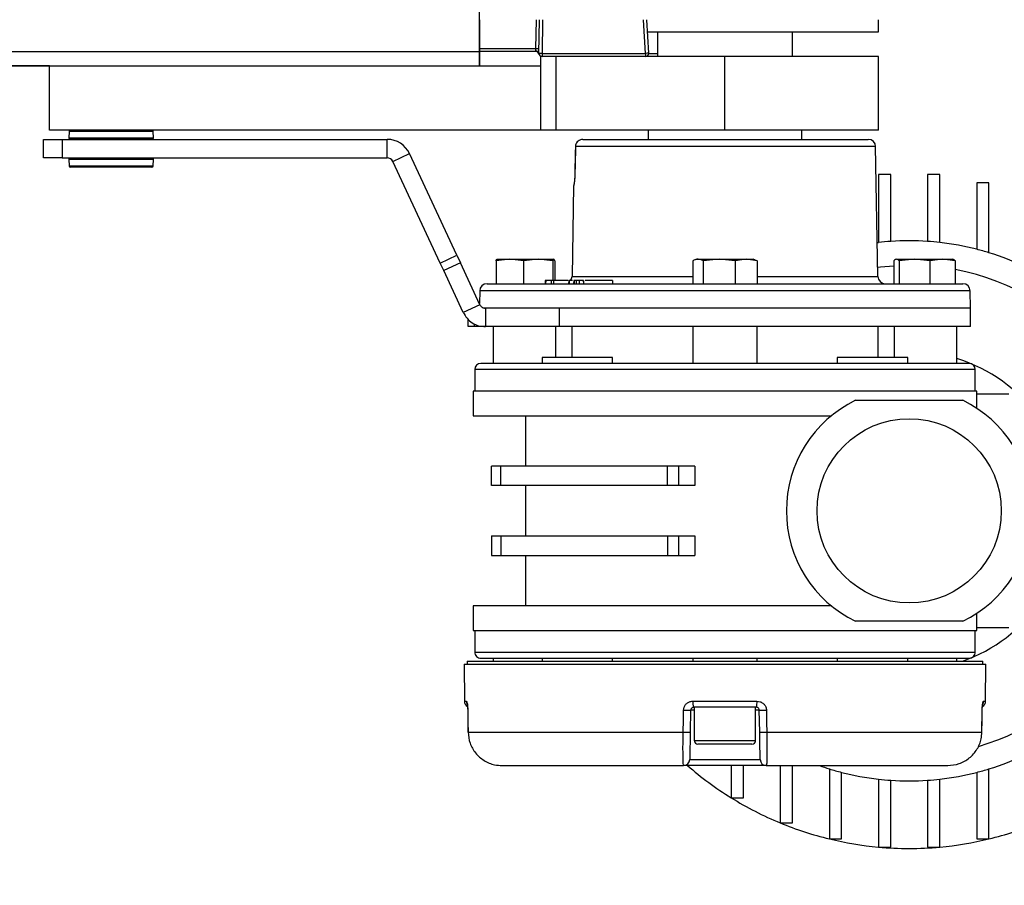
# Model space of a CAD drawing. Header units: millimetres. Extents: x 0 to 420, y 0 to 297.
# Tile 2 of 9: x 180 to 215, y 40 to 71. Entities that reach past the tile are written whole.
import ezdxf
from ezdxf.enums import TextEntityAlignment as Align

# ---------------------------------------------------------------- set-up
doc = ezdxf.new("R2010")
doc.units = ezdxf.units.MM
doc.layers.add('CARTIGLIO', color=140, linetype='Continuous')
doc.styles.add('SLDTEXTSTYLE0', font='TXT', dxfattribs={"width": 0.6382978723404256})

# ---------------------------------------------------------------- blocks, each defined once
blk = doc.blocks.new('SW_NOTE_0_17')
at = {"layer": 'CARTIGLIO', "color": 0, "insert": (28.04255319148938, 2.062508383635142), "char_height": 1.6, "attachment_point": 2, "style": 'SLDTEXTSTYLE0'}
blk.add_mtext('DISEGNO ESEGUITO CON CAD NON SONO AMMESSE VARIAZIONI', dxfattribs=at)
blk = doc.blocks.new('SW_NOTE_0_18')
at = {"layer": 'CARTIGLIO', "color": 0, "insert": (27.3404255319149, 2.062508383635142), "char_height": 1.6, "attachment_point": 2, "style": 'SLDTEXTSTYLE0'}
blk.add_mtext('VIETATO RIPRODURRE O COMUNICARNE A TERZI IL CONTENUTO.', dxfattribs=at)
blk = doc.blocks.new('Cartiglio ALUSIC')
at = {"layer": 'CARTIGLIO', "color": 140}
for name, p in [('SW_NOTE_0_18', (116.3533271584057, 126.6141659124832)), ('SW_NOTE_0_17', (115.6355512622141, 124.4682551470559))]:
    blk.add_blockref(name, p, dxfattribs=at)
at = {"layer": 'CARTIGLIO', "color": 140, "style": 'SLDTEXTSTYLE0', "width": 0.6382978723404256}
for tag, height, p in [('AUTOATTR1', 3.5, (223.449403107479, 133.7003798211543)), ('AUTOATTR2', 3.5, (221.7698851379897, 127.4217635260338)), ('AUTOATTR11', 3.5, (222.8622803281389, 121.4105734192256)), ('AUTOATTR8', 4, (219.2444208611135, 110.0025032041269)), ('AUTOATTR9', 4, (218.1221976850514, 100.4234402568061)), ('AUTOATTR0', 4, (249.0325362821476, 100.3118048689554))]:
    blk.add_attdef(tag, text='', height=height, dxfattribs=at).set_placement(p, align=Align.TOP_CENTER)
at = {"layer": 'CARTIGLIO', "color": 140}
for tag in ['AUTOATTR13', 'AUTOATTR12', 'AUTOATTR10', 'AUTOATTR7', 'AUTOATTR6', 'AUTOATTR5', 'AUTOATTR4', 'AUTOATTR3']:
    blk.add_attdef(tag, (0, 0), '', height=4, dxfattribs=at)

msp = doc.modelspace()

# ---------------------------------------------------------------- linework, layer by layer
at = {"color": 7, "linetype": 'Continuous'}
for p, q in [((196.2742700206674, 69.42217570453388), (196.2742700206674, 160.6481462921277)), ((70.9759489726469, 69.42217570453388), (196.2742700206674, 69.42217570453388))]:
    msp.add_line(p, q, dxfattribs=at)
at = {"color": 7, "linetype": 'Continuous', "lineweight": 25}
for p, q in [((196.2742700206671, 71.07083782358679), (196.2742700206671, 69.91677434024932)), ((198.3004661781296, 70.04055335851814), (198.3184498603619, 71.07083782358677)), ((198.4072571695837, 69.86373714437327), (198.4283271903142, 71.07083782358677)), ((198.5382212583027, 71.07083782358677), (198.5171512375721, 69.86373714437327)), ((202.2272264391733, 69.86373714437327), (202.1503185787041, 71.07083782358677)), ((202.34121486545, 69.8692275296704), (202.2645330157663, 71.07083782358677)), ((210.5626750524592, 70.6311945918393), (210.5626750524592, 71.07083782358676)), ((202.2746968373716, 70.63119459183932), (210.5626750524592, 70.6311945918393)), ((202.6490968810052, 70.63119459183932), (202.6490968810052, 69.75190812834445)), ((207.4851724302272, 69.75190812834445), (207.4851724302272, 70.63119459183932)), ((196.2742700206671, 69.91677434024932), (70.97594897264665, 69.91677434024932)), ((196.2742700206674, 70.04055335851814), (198.3004661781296, 70.04055335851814)), ((198.3017709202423, 69.92776542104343), (196.2742700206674, 69.92776542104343)), ((196.2742700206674, 69.91677434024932), (196.2742700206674, 69.42217570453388)), ((198.2973631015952, 69.95166579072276), (198.3004661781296, 70.04055335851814)), ((198.4085664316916, 69.84495780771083), (198.4094610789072, 69.83983677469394)), ((198.5171512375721, 69.86373714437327), (202.2272264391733, 69.86373714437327)), ((198.5171512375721, 69.86373714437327), (198.5171512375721, 69.75190812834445)), ((202.2272264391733, 69.86373714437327), (202.2272264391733, 69.75190812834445)), ((202.3289178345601, 69.86373714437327), (202.6490968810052, 69.86373714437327)), ((198.4724861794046, 69.42217570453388), (198.4724861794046, 69.75190812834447)), ((199.0220402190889, 69.75190812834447), (198.4724861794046, 69.75190812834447)), ((199.0220402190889, 67.1140487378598), (199.0220402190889, 69.75190812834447)), ((205.0671346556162, 69.75190812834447), (199.0220402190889, 69.75190812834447)), ((205.0671346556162, 67.1140487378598), (205.0671346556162, 69.75190812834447)), ((210.5626750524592, 69.75190812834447), (205.0671346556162, 69.75190812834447)), ((210.5626750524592, 67.1140487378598), (210.5626750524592, 69.75190812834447)), ((180.886756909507, 69.42217570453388), (86.36346208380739, 69.42217570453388)), ((180.886756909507, 69.42217570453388), (198.4724861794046, 69.42217570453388)), ((180.886756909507, 67.1140487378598), (180.886756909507, 69.42217570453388)), ((198.4724861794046, 67.1140487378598), (198.4724861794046, 69.42217570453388)), ((198.4724861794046, 67.1140487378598), (180.886756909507, 67.1140487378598)), ((181.590900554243, 67.07238532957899), (181.5788041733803, 66.84157263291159)), ((181.6152592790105, 67.07238532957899), (181.590900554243, 67.07238532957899)), ((184.5953967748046, 67.07238532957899), (181.6152592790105, 67.07238532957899)), ((184.6074931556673, 66.84157263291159), (184.5953967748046, 67.07238532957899)), ((189.4907631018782, 67.11404873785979), (189.4907631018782, 67.10855319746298)), ((191.2470111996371, 67.10855319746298), (191.2470111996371, 67.11404873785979)), ((199.0220402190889, 67.1140487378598), (198.4724861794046, 67.1140487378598)), ((205.0671346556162, 67.1140487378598), (199.0220402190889, 67.1140487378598)), ((202.3193644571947, 67.1140487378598), (202.3193644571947, 66.78324282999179)), ((210.5626750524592, 67.1140487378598), (205.0671346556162, 67.1140487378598)), ((207.8149048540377, 66.78324282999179), (207.8149048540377, 67.1140487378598)), ((180.6751108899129, 66.12485146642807), (180.6751108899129, 66.78431631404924)), ((180.6751108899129, 66.78431631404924), (181.334575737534, 66.78431631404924)), ((181.334575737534, 66.78431631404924), (181.334575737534, 66.12485146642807)), ((181.334575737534, 66.78431631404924), (192.9745081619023, 66.78431631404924)), ((181.5788041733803, 66.84157263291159), (184.6074931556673, 66.84157263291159)), ((181.6465512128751, 66.79530739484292), (181.6227082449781, 66.79530739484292)), ((184.5635890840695, 66.79530739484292), (181.6465512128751, 66.79530739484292)), ((181.7522368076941, 66.79530739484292), (181.7522368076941, 66.78431631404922)), ((184.4340605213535, 66.78431631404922), (184.4340605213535, 66.79530739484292)), ((192.9745081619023, 66.12485146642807), (192.9745081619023, 66.78431631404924)), ((199.978644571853, 66.78324282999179), (210.1979358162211, 66.78324282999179)), ((193.1737342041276, 65.99793047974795), (193.7714123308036, 66.2766323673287)), ((195.4690312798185, 62.63607678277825), (193.7714123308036, 66.2766323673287)), ((199.7141741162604, 66.52406059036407), (199.7133316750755, 66.5243141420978)), ((210.4616815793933, 66.52406059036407), (199.7141741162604, 66.52406059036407)), ((210.5428030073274, 61.87661709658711), (210.4616815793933, 66.52406059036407)), ((181.334575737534, 66.12485146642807), (180.6751108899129, 66.12485146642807)), ((181.334575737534, 66.12485146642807), (192.9745081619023, 66.12485146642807)), ((181.5788041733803, 66.06759514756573), (181.590900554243, 65.83678245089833)), ((184.6074931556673, 66.06759514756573), (181.5788041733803, 66.06759514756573)), ((181.6227082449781, 66.11386038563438), (184.5635890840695, 66.11386038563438)), ((181.7522368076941, 66.12485146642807), (181.7522368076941, 66.11386038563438)), ((184.4340605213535, 66.11386038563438), (184.4340605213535, 66.12485146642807)), ((184.5953967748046, 65.83678245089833), (184.6074931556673, 66.06759514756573)), ((194.8713531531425, 62.3573748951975), (193.1737342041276, 65.99793047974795)), ((181.590900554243, 65.83678245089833), (184.5953967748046, 65.83678245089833)), ((181.6584514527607, 65.7951190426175), (181.6348046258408, 65.7951190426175)), ((184.5514927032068, 65.7951190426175), (181.6584514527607, 65.7951190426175)), ((199.6952675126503, 65.56846931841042), (199.6944727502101, 65.5687150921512)), ((211.0023182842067, 65.5241608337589), (210.5626750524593, 65.5241608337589)), ((210.5626750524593, 65.5241608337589), (210.5626750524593, 63.09353392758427)), ((211.0023182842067, 63.13367822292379), (211.0023182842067, 65.5241608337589)), ((212.321247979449, 65.5241608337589), (212.321247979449, 63.13367822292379)), ((212.7608912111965, 65.5241608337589), (212.321247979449, 65.5241608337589)), ((212.7608912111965, 63.09353392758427), (212.7608912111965, 65.5241608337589)), ((214.5194641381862, 65.23164445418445), (214.0798209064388, 65.23164445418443)), ((214.0798209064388, 65.23164445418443), (214.0798209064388, 62.84905510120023)), ((214.5194641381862, 62.72439037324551), (214.5194641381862, 65.23164445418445)), ((199.648367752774, 65.13649891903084), (199.591466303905, 61.87661709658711)), ((199.652163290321, 65.13649891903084), (199.648367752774, 65.13649891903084)), ((210.5216451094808, 63.08875225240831), (210.5626750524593, 63.09353392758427)), ((194.8713531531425, 62.3573748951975), (195.4690312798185, 62.63607678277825)), ((195.4690312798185, 62.63607678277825), (195.5945567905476, 62.36688645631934)), ((197.3636785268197, 62.49672132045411), (196.874948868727, 62.43959503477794)), ((196.874948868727, 62.43959503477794), (196.874948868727, 61.61743485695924)), ((196.9102108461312, 62.49672132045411), (197.3636785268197, 62.49672132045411)), ((197.8524081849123, 62.43959503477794), (197.3636785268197, 62.49672132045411)), ((197.3636785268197, 62.49672132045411), (198.3763998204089, 62.49672132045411)), ((198.3763998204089, 62.49672132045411), (197.8524081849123, 62.43959503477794)), ((197.8524081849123, 62.43959503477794), (197.8524081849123, 61.61743485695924)), ((198.9003914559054, 62.43959503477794), (198.3763998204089, 62.49672132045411)), ((198.3763998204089, 62.49672132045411), (198.9356534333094, 62.49672132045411)), ((198.9003914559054, 62.43959503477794), (198.9003914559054, 61.72734566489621)), ((198.9393367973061, 62.49605039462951), (198.9374934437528, 62.49672132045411)), ((198.9709154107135, 62.43959503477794), (198.9709154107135, 61.7273456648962)), ((203.9198137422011, 62.43959503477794), (203.9198137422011, 61.61743485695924)), ((204.0525733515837, 62.49672132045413), (203.9983095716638, 62.47697091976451)), ((204.0525733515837, 62.49672132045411), (204.104082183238, 62.49672132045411)), ((204.104082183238, 62.49672132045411), (204.8620110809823, 62.49672132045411)), ((204.8620110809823, 62.49672132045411), (204.2883506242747, 62.43959503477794)), ((204.2883506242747, 62.43959503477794), (204.2883506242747, 61.61743485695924)), ((205.4356715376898, 62.43959503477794), (204.8620110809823, 62.49672132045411)), ((204.8620110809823, 62.49672132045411), (205.8250635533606, 62.49672132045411)), ((205.8250635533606, 62.49672132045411), (205.4356715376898, 62.43959503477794)), ((205.4356715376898, 62.43959503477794), (205.4356715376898, 61.61743485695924)), ((206.2144555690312, 62.43959503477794), (205.8250635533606, 62.49672132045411)), ((205.8250635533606, 62.49672132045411), (206.0816959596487, 62.49672132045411)), ((206.1359597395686, 62.47697091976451), (206.0816959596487, 62.49672132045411)), ((206.2144555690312, 62.43959503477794), (206.2144555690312, 61.61743485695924)), ((211.1160835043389, 62.43959503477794), (211.1160835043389, 61.61743485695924)), ((211.2098627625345, 62.49672132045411), (211.8512688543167, 62.49672132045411)), ((211.8512688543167, 62.49672132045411), (211.30364202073, 62.43959503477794)), ((211.30364202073, 62.43959503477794), (211.30364202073, 61.61743485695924)), ((212.3988956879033, 62.43959503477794), (211.8512688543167, 62.49672132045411)), ((211.8512688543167, 62.49672132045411), (212.8527432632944, 62.49672132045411)), ((212.8527432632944, 62.49672132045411), (212.3988956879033, 62.43959503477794)), ((212.3988956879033, 62.43959503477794), (212.3988956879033, 61.61743485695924)), ((213.3065908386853, 62.43959503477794), (212.8527432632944, 62.49672132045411)), ((212.8527432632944, 62.49672132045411), (213.2254452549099, 62.49672132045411)), ((213.2391563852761, 62.49189583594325), (213.2258984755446, 62.49672132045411)), ((213.3065908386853, 62.43959503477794), (213.3065908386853, 61.61743485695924)), ((194.9968786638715, 62.08818456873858), (194.8713531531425, 62.3573748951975)), ((195.5945567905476, 62.36688645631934), (194.9968786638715, 62.08818456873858)), ((195.6971874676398, 60.58636749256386), (194.9968786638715, 62.08818456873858)), ((196.2948655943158, 60.86506938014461), (195.5945567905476, 62.36688645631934)), ((198.6289046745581, 61.72734566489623), (198.6269861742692, 61.61743485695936)), ((198.6486238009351, 61.72734566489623), (198.6289046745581, 61.72734566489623)), ((198.6486238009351, 61.72734566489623), (198.6472672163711, 61.61743485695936)), ((198.8504133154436, 61.72734566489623), (198.6486238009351, 61.72734566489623)), ((198.8504133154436, 61.72734566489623), (198.8490567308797, 61.61743485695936)), ((198.9240990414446, 61.72734566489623), (198.8504133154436, 61.72734566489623)), ((198.9240990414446, 61.72734566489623), (198.9248422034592, 61.61743485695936)), ((199.451463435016, 61.72734566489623), (198.9240990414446, 61.72734566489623)), ((199.472899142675, 61.72734566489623), (199.4709806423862, 61.61743485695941)), ((199.48993441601, 61.72734566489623), (199.4885013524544, 61.61743485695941)), ((199.591466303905, 61.87661709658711), (203.9198137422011, 61.87661709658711)), ((199.6517224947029, 61.72734566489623), (199.6498039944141, 61.61743485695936)), ((199.6714416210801, 61.72734566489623), (199.6517224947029, 61.72734566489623)), ((199.6714416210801, 61.72734566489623), (199.6700850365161, 61.61743485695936)), ((199.7399541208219, 61.72734566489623), (199.6714416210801, 61.72734566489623)), ((199.7399541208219, 61.72734566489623), (199.738597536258, 61.61743485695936)), ((199.8496292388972, 61.72734566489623), (199.7399541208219, 61.72734566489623)), ((199.8496292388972, 61.72734566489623), (199.8513979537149, 61.61743485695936)), ((200.0026230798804, 61.72734566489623), (199.8496292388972, 61.72734566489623)), ((200.0026230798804, 61.72734566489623), (200.0043917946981, 61.61743485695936)), ((200.007879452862, 61.72734566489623), (200.0026230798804, 61.72734566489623)), ((200.0097979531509, 61.61743485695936), (200.007879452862, 61.72734566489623)), ((201.0488201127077, 61.61743485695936), (201.0469014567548, 61.72734566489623)), ((206.2144555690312, 61.87661709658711), (210.5428030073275, 61.87661709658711)), ((196.2850939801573, 61.35825261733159), (196.2771486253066, 60.90306354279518)), ((213.8491753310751, 61.35825261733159), (196.2850939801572, 61.35825261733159)), ((196.5488397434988, 61.61743485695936), (213.5854295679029, 61.61743485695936)), ((213.859999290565, 60.73814839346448), (213.8491753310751, 61.35825261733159)), ((196.2948655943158, 60.86506938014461), (195.6971874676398, 60.58636749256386)), ((196.4940916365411, 60.73814839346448), (196.4615706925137, 60.73814839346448)), ((196.4940916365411, 60.73814839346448), (196.4940916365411, 60.07868354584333)), ((199.1267614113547, 60.73814839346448), (196.4940916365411, 60.73814839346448)), ((213.859999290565, 60.73814839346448), (199.121655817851, 60.73814839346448)), ((199.1267614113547, 60.73814839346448), (199.1267614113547, 60.07868354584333)), ((213.859999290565, 60.73814839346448), (199.1267614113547, 60.73814839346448)), ((213.859999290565, 60.07868354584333), (213.859999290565, 60.73814839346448)), ((195.8706423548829, 60.07868354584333), (195.8706423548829, 60.34593203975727)), ((196.0904639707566, 60.07868354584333), (195.8706423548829, 60.07868354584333)), ((196.0904639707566, 60.18520874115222), (196.0904639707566, 60.07868354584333)), ((196.4940916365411, 60.07868354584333), (196.0904639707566, 60.07868354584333)), ((199.1267614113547, 60.07868354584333), (196.4940916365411, 60.07868354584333)), ((196.7688686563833, 60.07868354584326), (196.7688686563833, 58.75975385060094)), ((199.0109936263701, 58.97957546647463), (199.0109936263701, 60.07868354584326)), ((213.859999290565, 60.07868354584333), (199.1267614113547, 60.07868354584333)), ((199.5850748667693, 60.07868354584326), (199.5850748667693, 58.97957546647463)), ((203.9130711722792, 60.07868354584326), (203.9130711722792, 58.75975385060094)), ((206.2211981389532, 58.75975385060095), (206.2211981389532, 60.07868354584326)), ((210.5491944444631, 58.97957546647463), (210.5491944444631, 60.07868354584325)), ((211.1232756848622, 60.07868354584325), (211.1232756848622, 58.97957546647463)), ((213.3654006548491, 58.75975385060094), (213.3654006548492, 60.07868354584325)), ((198.5182902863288, 58.97957546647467), (198.5182902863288, 58.75975385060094)), ((201.0462388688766, 58.97957546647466), (198.5182902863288, 58.97957546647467)), ((201.0462388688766, 58.75975385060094), (201.0462388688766, 58.97957546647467)), ((209.0880304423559, 58.97957546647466), (209.0880304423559, 58.75975385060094)), ((211.6159790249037, 58.97957546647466), (209.0880304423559, 58.97957546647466)), ((211.6159790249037, 58.75975385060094), (211.6159790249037, 58.97957546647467)), ((196.1094038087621, 58.53993223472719), (196.1094038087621, 57.77055657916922)), ((214.0248655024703, 58.53993223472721), (196.1094038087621, 58.53993223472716)), ((214.0248655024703, 57.77055657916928), (214.0248655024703, 58.53993223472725)), ((196.0544484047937, 57.77055657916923), (196.0544484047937, 56.89127011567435)), ((214.0798209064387, 57.77055657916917), (196.0544484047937, 57.77055657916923)), ((214.0798209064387, 57.1557799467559), (214.0798209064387, 57.77055657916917)), ((209.7454227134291, 57.44082415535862), (213.5781435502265, 57.44082415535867)), ((196.0544484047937, 56.89127011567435), (208.8834083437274, 56.89127011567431)), ((197.9229321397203, 56.89127011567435), (197.9229321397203, 55.08873286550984)), ((196.7139132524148, 54.38530369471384), (196.7139132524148, 55.08873286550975)), ((197.0397684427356, 55.08873286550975), (196.7139132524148, 55.08873286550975)), ((197.0397684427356, 54.38530369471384), (197.0397684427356, 55.08873286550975)), ((203.0053791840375, 55.08873286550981), (197.0397684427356, 55.08873286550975)), ((203.0053791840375, 54.3853036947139), (203.0053791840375, 55.08873286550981)), ((203.4017644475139, 55.08873286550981), (203.0053791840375, 55.08873286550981)), ((203.4017644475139, 55.08873286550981), (203.4017644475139, 54.3853036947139)), ((203.9862625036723, 55.08873286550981), (203.4017644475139, 55.08873286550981)), ((203.9862625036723, 55.08873286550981), (203.9862625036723, 54.3853036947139)), ((197.0397684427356, 54.38530369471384), (196.7139132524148, 54.38530369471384)), ((203.0053791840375, 54.3853036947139), (197.0397684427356, 54.38530369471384)), ((197.9229321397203, 54.38530369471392), (197.9229321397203, 52.58276644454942)), ((203.4017644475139, 54.3853036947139), (203.0053791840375, 54.3853036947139)), ((203.9862625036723, 54.3853036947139), (203.4017644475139, 54.3853036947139)), ((196.7139132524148, 52.58276644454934), (196.7139132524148, 51.87933727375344)), ((196.7139132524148, 52.58276644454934), (197.0397684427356, 52.58276644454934)), ((197.0397684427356, 52.58276644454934), (197.0397684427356, 51.87933727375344)), ((197.0397684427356, 52.58276644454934), (203.0053791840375, 52.5827664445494)), ((203.0053791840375, 52.5827664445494), (203.0053791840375, 51.87933727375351)), ((203.0053791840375, 52.5827664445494), (203.4017644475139, 52.5827664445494)), ((203.4017644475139, 52.5827664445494), (203.4017644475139, 51.87933727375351)), ((203.4017644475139, 52.5827664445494), (203.9862625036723, 52.5827664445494)), ((203.9862625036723, 52.5827664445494), (203.9862625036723, 51.87933727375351)), ((196.7139132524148, 51.87933727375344), (197.0397684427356, 51.87933727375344)), ((197.0397684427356, 51.87933727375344), (203.0053791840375, 51.87933727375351)), ((197.9229321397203, 51.87933727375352), (197.9229321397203, 50.07680002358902)), ((203.0053791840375, 51.87933727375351), (203.4017644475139, 51.87933727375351)), ((203.4017644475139, 51.87933727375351), (203.9862625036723, 51.87933727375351)), ((196.0544484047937, 50.07680002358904), (196.0544484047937, 49.19751356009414)), ((208.8834083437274, 50.07680002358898), (196.0544484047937, 50.07680002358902)), ((214.0798209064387, 49.19751356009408), (214.0798209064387, 49.81229019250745)), ((213.5781435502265, 49.52724598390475), (209.7454227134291, 49.52724598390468)), ((196.0544484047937, 49.19751356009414), (205.0671346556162, 49.19751356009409)), ((196.1094038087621, 49.19751356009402), (196.1094038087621, 48.42813790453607)), ((205.0671346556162, 49.19751356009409), (214.0798209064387, 49.19751356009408)), ((214.0248655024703, 48.42813790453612), (214.0248655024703, 49.19751356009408)), ((196.1094038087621, 48.42813790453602), (214.0248655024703, 48.42813790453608)), ((195.7256751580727, 47.9884946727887), (195.7372020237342, 46.66764669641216)), ((195.7256751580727, 47.9884946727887), (214.4085941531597, 47.9884946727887)), ((195.8346267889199, 48.09840548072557), (195.8346267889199, 47.9884946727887)), ((195.8346267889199, 48.09840548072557), (214.2996425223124, 48.09840548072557)), ((196.7688686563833, 48.20831628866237), (196.7688686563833, 48.09840548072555)), ((198.5182902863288, 48.20831628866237), (198.5182902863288, 48.09840548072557)), ((201.0462388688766, 48.09840548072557), (201.0462388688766, 48.20831628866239)), ((203.9130711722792, 48.20831628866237), (203.9130711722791, 48.09840548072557)), ((206.2211981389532, 48.09840548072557), (206.2211981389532, 48.20831628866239)), ((209.0880304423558, 48.20831628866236), (209.0880304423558, 48.09840548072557)), ((211.6159790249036, 48.09840548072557), (211.6159790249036, 48.20831628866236)), ((213.3654006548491, 48.09840548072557), (213.3654006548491, 48.20831628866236)), ((214.2996425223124, 47.9884946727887), (214.2996425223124, 48.09840548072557)), ((214.3970672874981, 46.66764669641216), (214.4085941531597, 47.9884946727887)), ((195.7372020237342, 46.66764669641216), (195.8079164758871, 46.66764669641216)), ((203.9206087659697, 46.66764669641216), (206.2136605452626, 46.66764669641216)), ((214.3263528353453, 46.66764669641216), (214.3970672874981, 46.66764669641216)), ((195.8561058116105, 46.34296442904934), (195.8588708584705, 46.34366889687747)), ((195.8577808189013, 46.34256963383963), (195.8668972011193, 45.55968054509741)), ((203.8377268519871, 46.34175076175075), (203.8240462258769, 45.55798821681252)), ((203.968004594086, 46.34175076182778), (203.8377268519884, 46.34175076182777)), ((206.1866483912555, 46.44974336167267), (203.9476209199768, 46.44974336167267)), ((203.968004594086, 46.44974336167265), (203.968004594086, 45.26270663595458)), ((206.1662647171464, 45.26270663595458), (206.1662647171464, 46.44974336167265)), ((206.296542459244, 46.34175076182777), (206.1662647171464, 46.34175076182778)), ((206.3102230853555, 45.55798821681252), (206.2965424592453, 46.34175076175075)), ((214.2673618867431, 45.55880259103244), (214.2764884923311, 46.34256963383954)), ((214.2753984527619, 46.34366889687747), (214.2781884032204, 46.3430027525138)), ((195.8669023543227, 45.55923800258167), (195.8669074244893, 45.55880259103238)), ((195.868074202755, 45.55990635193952), (203.5689236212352, 45.55990635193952)), ((206.5653456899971, 45.55990635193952), (214.2661951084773, 45.55990635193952)), ((203.968004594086, 45.26270663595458), (206.1443685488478, 45.26270663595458)), ((206.0343717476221, 45.13081366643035), (204.0998975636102, 45.13081366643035)), ((206.1443685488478, 45.26270663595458), (206.1662647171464, 45.26270663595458)), ((203.8069304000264, 44.57742321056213), (206.327338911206, 44.57742321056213)), ((197.0920051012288, 44.36143801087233), (203.5871422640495, 44.36143801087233)), ((206.5471270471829, 44.36143801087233), (203.5871422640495, 44.36143801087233)), ((205.2869562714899, 44.36143801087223), (205.2869562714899, 43.21104867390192)), ((205.7265995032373, 43.21104867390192), (205.7265995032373, 44.36143801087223)), ((206.5471270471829, 44.36143801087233), (213.0422642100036, 44.36143801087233)), ((207.0455291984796, 44.36143801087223), (207.0455291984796, 42.30982965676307)), ((207.4851724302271, 42.30982965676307), (207.4851724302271, 44.36143801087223)), ((208.8041021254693, 44.24367976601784), (208.8041021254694, 41.73642568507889)), ((209.2437453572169, 41.73642568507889), (209.2437453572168, 44.11901503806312)), ((214.0798209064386, 44.11901503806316), (214.0798209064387, 41.73642568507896)), ((214.5194641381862, 41.73642568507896), (214.5194641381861, 44.2436797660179)), ((210.5626750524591, 43.87453621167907), (210.5626750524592, 41.44390930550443)), ((211.0023182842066, 41.44390930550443), (211.0023182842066, 43.83439191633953)), ((212.3212479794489, 43.83439191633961), (212.321247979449, 41.4439093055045)), ((212.7608912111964, 41.4439093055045), (212.7608912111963, 43.87453621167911)), ((205.2869562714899, 43.21104867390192), (205.7265995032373, 43.21104867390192)), ((207.0455291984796, 42.30982965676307), (207.4851724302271, 42.30982965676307)), ((208.8041021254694, 41.73642568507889), (209.2437453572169, 41.73642568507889)), ((214.0798209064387, 41.73642568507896), (214.5194641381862, 41.73642568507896)), ((210.5626750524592, 41.44390930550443), (211.0023182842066, 41.44390930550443)), ((212.321247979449, 41.4439093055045), (212.7608912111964, 41.4439093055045))]:
    msp.add_line(p, q, dxfattribs=at)
at = {"color": 7, "linetype": 'Continuous', "lineweight": 25, "flags": 128}
for points in [[(199.7133411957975, 66.5243147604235), (199.700123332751, 65.85539575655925), (199.6945027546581, 65.5687151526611)], [(199.7141741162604, 66.52406059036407), (199.7098202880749, 66.30431714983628), (199.6952675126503, 65.56846931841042)], [(210.5370767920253, 62.20467175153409), (210.6334108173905, 62.21655583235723), (211.1160835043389, 62.25994985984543)], [(195.8577731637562, 46.34257061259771), (195.8564296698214, 46.34281334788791), (195.8561058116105, 46.34296442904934)], [(195.8588708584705, 46.34366889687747), (195.8640290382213, 45.90412641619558), (195.868074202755, 45.55990635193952)], [(203.5689236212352, 45.55990635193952), (203.5767959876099, 45.99944875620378), (203.5829609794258, 46.34366889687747)], [(206.5513083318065, 46.34366889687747), (206.5591805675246, 45.90412641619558), (206.5653456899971, 45.55990635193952)], [(214.2661951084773, 45.55990635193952), (214.2713595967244, 45.99944875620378), (214.2753984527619, 46.34366889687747)], [(214.2781884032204, 46.3430027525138), (214.277839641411, 46.34281334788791), (214.2764757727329, 46.34256801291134)], [(195.8668997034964, 45.55880358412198), (195.865557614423, 45.55904912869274), (195.868074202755, 45.55990635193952)], [(214.2661951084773, 45.55990635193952), (214.2687116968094, 45.55904912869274), (214.2673491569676, 45.55880095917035)]]:
    msp.add_lwpolyline(points, dxfattribs=at)
at = {"color": 7, "linetype": 'Continuous', "lineweight": 25}
msp.add_circle((211.6617831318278, 53.48403506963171), 3.29732423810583, dxfattribs=at)
for centre, radius, start, end in [((198.3074331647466, 69.85161379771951), 0.1005574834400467, 6.924501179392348, 95.74736793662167), ((198.3462488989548, 71.09127907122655), 1.051722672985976, 267.5050591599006, 273.4948266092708), ((198.3017709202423, 69.81785461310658), 0.1099108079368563, 11.53695903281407, 90), ((198.5171512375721, 69.86181893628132), 0.1099108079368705, 179.0000000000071, 270.0000000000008), ((198.4622042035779, 68.28898544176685), 1.575710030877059, 88.00161738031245, 91.99838261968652), ((202.2272264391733, 69.86181893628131), 0.1099108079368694, 270.0000000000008, 3.721687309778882), ((202.3480205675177, 68.47951787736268), 1.389479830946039, 90.45834104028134, 94.98729173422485), ((181.6348046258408, 67.07008441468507), 0.04396432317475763, 90, 177.0000000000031), ((184.5514927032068, 67.07008441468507), 0.04396432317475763, 2.999999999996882, 90), ((181.6227082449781, 66.83927171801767), 0.04396432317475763, 177.0000000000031, 270.0000000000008), ((184.5635890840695, 66.83927171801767), 0.04396432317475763, 270.0000000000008, 2.999999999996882), ((192.9745081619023, 65.90502985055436), 0.8792864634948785, 25.00000000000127, 90), ((210.1979358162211, 66.51945689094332), 0.2637859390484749, 1.000000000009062, 90), ((181.6227082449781, 66.06989606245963), 0.04396432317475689, 90, 182.9999999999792), ((184.5635890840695, 66.06989606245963), 0.04396432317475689, 357.0000000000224, 90), ((192.9745081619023, 65.90502985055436), 0.2198216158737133, 25.00000000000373, 90), ((181.6348046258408, 65.83908336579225), 0.04396432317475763, 182.9999999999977, 270.0000000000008), ((184.5514927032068, 65.83908336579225), 0.04396432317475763, 270.0000000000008, 357.000000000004), ((199.7621171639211, 65.13458296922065), 0.1099705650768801, 153.8975555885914, 179.0017202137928), ((211.6617831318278, 53.48403506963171), 9.672151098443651, 93.90956352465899, 96.52497884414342), ((211.6617831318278, 53.48403506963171), 9.672151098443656, 86.09043647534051, 93.90956352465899), ((211.6617831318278, 53.48403506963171), 9.672151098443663, 83.47502115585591, 86.09043647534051), ((211.6617831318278, 53.48403506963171), 9.672151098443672, 75.52248781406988, 83.47502115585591), ((211.6617831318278, 53.48403506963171), 9.672151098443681, 72.81520409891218, 75.52248781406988), ((211.6617831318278, 53.48403506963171), 9.672151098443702, 64.41699802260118, 72.81520409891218), ((211.6617831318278, 53.48403506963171), 8.792864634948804, 1.389004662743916e-13, 79.21864551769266), ((199.3277205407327, 61.88122079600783), 0.2637859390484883, 324.3146652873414, 358.9999999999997), ((210.8065487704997, 61.88122079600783), 0.2637859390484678, 181.0000000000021, 270.000000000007), ((196.5488397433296, 61.3536489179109), 0.2637859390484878, 90.00000000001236, 179.000000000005), ((213.5854295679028, 61.3536489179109), 0.2637859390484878, 0.9999999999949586, 89.9999999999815), ((211.6617831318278, 53.48403506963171), 5.715362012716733, 1.424620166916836e-13, 72.65786478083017), ((196.3292254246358, 58.53993223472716), 0.2198216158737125, 90, 179.999999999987), ((213.8050438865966, 58.53993223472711), 0.2198216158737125, 2.592808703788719e-11, 90), ((211.6617831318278, 53.48403506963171), 4.396432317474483, 115.8419327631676, 244.1580672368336), ((211.6617831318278, 53.48403506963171), 4.396432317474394, 295.8419327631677, 64.15806723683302), ((211.6617831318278, 53.48403506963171), 5.715362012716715, 289.5572137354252, 1.424620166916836e-13), ((211.6617831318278, 53.48403506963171), 8.792864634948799, 286.4032560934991, 1.389004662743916e-13), ((196.3292254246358, 48.42813790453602), 0.2198216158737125, 179.9999999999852, 270.0000000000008), ((213.8050438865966, 48.42813790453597), 0.2198216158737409, 270.0000000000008, 2.778009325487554e-11), ((195.9570152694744, 46.66956497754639), 0.2198216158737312, 180.5000000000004, 239.6562563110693), ((196.0290096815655, 46.66951412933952), 0.2211010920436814, 180.4839293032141, 208.0175911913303), ((204.3829139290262, 46.61432992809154), 0.4653694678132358, 173.4212518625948, 200.7118677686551), ((205.7513553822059, 46.61432992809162), 0.4653694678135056, 339.2881322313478, 6.578748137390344), ((214.177254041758, 46.66956497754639), 0.2198216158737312, 300.2284647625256, 359.5000000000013), ((214.1052578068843, 46.66951441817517), 0.2211029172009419, 332.0869881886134, 359.5159998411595), ((203.753478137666, 52.07177864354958), 5.730647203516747, 268.2948949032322, 270.842360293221), ((206.3807911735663, 52.07177864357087), 5.730647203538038, 269.1576397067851, 271.7051050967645), ((203.7395190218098, 51.28272113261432), 5.725356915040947, 268.2925355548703, 270.8459259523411), ((206.3947502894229, 51.28272113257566), 5.725356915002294, 269.154074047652, 271.7074644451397), ((204.0998975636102, 45.26270663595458), 0.1318929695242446, 180, 270.0000000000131), ((206.0343717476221, 45.26270663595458), 0.131892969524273, 270.0000000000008, 0), ((203.5871422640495, 44.58125962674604), 0.2198216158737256, 270.0000000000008, 359.0000000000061), ((206.5471270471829, 44.58125962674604), 0.2198216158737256, 180.9999999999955, 270.0000000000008), ((211.6617831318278, 53.48403506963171), 9.672151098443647, 287.1847959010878, 295.5830019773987), ((211.6617831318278, 53.48403506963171), 12.09018887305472, 228.9856684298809, 238.1786314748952), ((211.6617831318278, 53.48403506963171), 9.67215109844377, 250.5929566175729, 252.8152040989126), ((211.6617831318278, 53.48403506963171), 9.67215109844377, 252.8152040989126, 255.5224878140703), ((211.6617831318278, 53.48403506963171), 9.672151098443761, 255.5224878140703, 263.4750211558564), ((211.6617831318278, 53.48403506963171), 9.67215109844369, 276.524978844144, 284.4775121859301), ((211.6617831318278, 53.48403506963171), 9.672151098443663, 284.4775121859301, 287.1847959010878), ((211.6617831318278, 53.48403506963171), 9.67215109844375, 263.4750211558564, 266.090436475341), ((211.6617831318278, 53.48403506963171), 9.67215109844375, 266.090436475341, 273.9095635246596), ((211.6617831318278, 53.48403506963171), 9.67215109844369, 273.9095635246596, 276.524978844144), ((211.6617831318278, 53.48403506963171), 12.09018887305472, 238.1786314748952, 247.5536494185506), ((211.6617831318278, 53.48403506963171), 12.0901888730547, 247.5536494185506, 256.3279818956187), ((211.6617831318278, 53.48403506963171), 12.0901888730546, 283.6720181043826, 292.4463505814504), ((211.6617831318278, 53.48403506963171), 12.09018887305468, 256.3279818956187, 264.7840914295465), ((211.6617831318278, 53.48403506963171), 12.0901888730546, 275.2159085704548, 283.6720181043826), ((211.6617831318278, 53.48403506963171), 12.09018887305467, 264.7840914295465, 275.2159085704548)]:
    msp.add_arc(centre, radius, start, end, dxfattribs=at)
for points, knots in [([(198.3017709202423, 69.92776542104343), (198.3010639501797, 69.92884803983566), (198.2996501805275, 69.93101301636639), (198.2981253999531, 69.94478208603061), (198.2973631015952, 69.95166579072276)], [0, 0, 0, 0, 0.5000602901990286, 1, 1, 1, 1]), ([(199.978644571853, 66.78324282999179), (199.9487248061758, 66.7802837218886), (199.888857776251, 66.77436278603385), (199.8091593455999, 66.72819225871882), (199.7493226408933, 66.66037243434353), (199.7190897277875, 66.58780310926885), (199.7154888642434, 66.54110940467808), (199.7141741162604, 66.52406059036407)], [0, 0, 0, 0, 0.2189584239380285, 0.4381180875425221, 0.6570377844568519, 0.8747775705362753, 1, 1, 1, 1]), ([(199.6952675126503, 65.56846931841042), (199.6936831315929, 65.51923847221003), (199.6905075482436, 65.420564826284), (199.6791984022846, 65.2904657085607), (199.6666942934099, 65.19295451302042), (199.6570405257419, 65.14322475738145), (199.6535029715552, 65.13834637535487), (199.652163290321, 65.13649891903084)], [0, 0, 0, 0, 0.214033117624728, 0.4289877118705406, 0.6464900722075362, 0.8661248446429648, 1, 1, 1, 1]), ([(199.6943956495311, 65.56869377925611), (199.6943768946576, 65.56648720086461), (199.6939276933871, 65.51363705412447), (199.6884581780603, 65.40853078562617), (199.6768042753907, 65.27654217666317), (199.6668002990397, 65.20351352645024), (199.6606198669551, 65.1742630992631), (199.6608092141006, 65.17487729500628), (199.6608588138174, 65.175038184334)], [0, 0, 0, 0, 0.0115448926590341, 0.2765137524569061, 0.5475707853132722, 0.8217765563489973, 0.9533141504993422, 1, 1, 1, 1]), ([(196.874948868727, 62.43959503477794), (196.8755646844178, 62.44144300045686), (196.8871894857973, 62.47632719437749), (196.8990133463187, 62.48680169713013), (196.9102108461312, 62.49672132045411)], [0, 0, 0, 0, 0.05297429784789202, 1, 1, 1, 1]), ([(198.9356534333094, 62.49672132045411), (198.9244559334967, 62.48680169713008), (198.9126320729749, 62.47632719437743), (198.9010072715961, 62.44144300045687), (198.9003914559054, 62.43959503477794)], [0, 0, 0, 0, 0.9470257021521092, 1, 1, 1, 1]), ([(198.9709154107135, 62.43959503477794), (198.9685149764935, 62.44663151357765), (198.9568728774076, 62.48075841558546), (198.9450436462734, 62.48965727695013), (198.9356534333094, 62.49672132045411)], [0, 0, 0, 0, 0.2061856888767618, 0.9999999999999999, 0.9999999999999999, 0.9999999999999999, 0.9999999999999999]), ([(204.104082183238, 62.49672132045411), (204.0550117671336, 62.48965727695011), (203.9931957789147, 62.48075841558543), (203.9323576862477, 62.44663151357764), (203.9198137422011, 62.43959503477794)], [0, 0, 0, 0, 0.79381431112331, 1, 1, 1, 1]), ([(204.2883506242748, 62.43959503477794), (204.2851325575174, 62.44144300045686), (204.2243848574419, 62.47632719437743), (204.1625969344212, 62.48680169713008), (204.104082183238, 62.49672132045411)], [0, 0, 0, 0, 0.05297429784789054, 1, 1, 1, 1]), ([(206.1338367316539, 62.46606125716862), (206.1576079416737, 62.4618169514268), (206.1846510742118, 62.45698844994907), (206.211238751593, 62.44147231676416), (206.2144555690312, 62.43959503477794)], [0, 0, 0, 0, 0.8790109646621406, 1, 1, 1, 1]), ([(211.2098627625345, 62.49672132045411), (211.184889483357, 62.48965727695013), (211.1534296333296, 62.48075841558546), (211.1224674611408, 62.44663151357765), (211.1160835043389, 62.43959503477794)], [0, 0, 0, 0, 0.7938143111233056, 1, 1, 1, 1]), ([(211.30364202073, 62.43959503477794), (211.3020042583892, 62.44144300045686), (211.2710880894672, 62.4763271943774), (211.2396425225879, 62.48680169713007), (211.2098627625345, 62.49672132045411)], [0, 0, 0, 0, 0.05297429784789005, 1, 1, 1, 1]), ([(213.2128115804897, 62.49672132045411), (213.2425913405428, 62.48680169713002), (213.2740369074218, 62.47632719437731), (213.3049530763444, 62.44144300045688), (213.3065908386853, 62.43959503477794)], [0, 0, 0, 0, 0.9470257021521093, 1, 1, 1, 1]), ([(199.6121067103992, 61.72734566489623), (199.5859975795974, 61.72734566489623), (199.541121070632, 61.72734566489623), (199.5050283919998, 61.72734566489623), (199.48993441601, 61.72734566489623)], [0, 0, 0, 0, 0.5817995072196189, 0.9999999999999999, 0.9999999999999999, 0.9999999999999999, 0.9999999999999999]), ([(201.0390068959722, 61.72734566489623), (201.0416006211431, 61.72734566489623), (201.0542987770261, 61.72734566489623), (201.0012129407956, 61.72734566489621), (200.8782044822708, 61.72734566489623), (200.681324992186, 61.72734566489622), (200.4534728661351, 61.72734566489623), (200.2352065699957, 61.72734566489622), (200.1126850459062, 61.72734566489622), (200.0658383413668, 61.72734566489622)], [0, 0, 0, 0, 0.04428126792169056, 0.216788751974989, 0.3904022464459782, 0.539363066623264, 0.71183047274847, 0.889816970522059, 0.9999999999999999, 0.9999999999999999, 0.9999999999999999, 0.9999999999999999]), ([(198.8884997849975, 58.75975385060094), (198.6291460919, 58.75975385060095), (198.1101828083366, 58.75975385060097), (197.4795129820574, 58.75975385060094), (196.9705069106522, 58.75975385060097), (196.6045811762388, 58.75975385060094), (196.3723799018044, 58.75975385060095), (196.343604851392, 58.75975385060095), (196.3292254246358, 58.75975385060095)], [0, 0, 0, 0, 0.1666184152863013, 0.3334012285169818, 0.499999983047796, 0.6666141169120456, 0.8334008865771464, 1, 1, 1, 1]), ([(211.245769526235, 58.75975385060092), (210.9660778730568, 58.75975385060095), (210.406417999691, 58.75975385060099), (209.4473318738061, 58.75975385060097), (208.420829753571, 58.75975385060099), (207.3350512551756, 58.75975385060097), (206.2109178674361, 58.75975385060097), (205.0670989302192, 58.75975385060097), (203.9232783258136, 58.75975385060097), (202.7991504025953, 58.75975385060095), (201.7133745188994, 58.75975385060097), (200.6868871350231, 58.75975385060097), (199.7278189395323, 58.75975385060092), (199.1681808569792, 58.75975385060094), (198.8884997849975, 58.75975385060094)], [0, 0, 0, 0, 0.08330903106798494, 0.1667004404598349, 0.2499999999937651, 0.3333072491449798, 0.416700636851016, 0.5000000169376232, 0.5833072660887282, 0.6667006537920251, 0.7500000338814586, 0.8333072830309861, 0.916694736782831, 1, 1, 1, 1]), ([(213.8050438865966, 58.75975385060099), (213.7906639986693, 58.75975385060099), (213.7618893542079, 58.75975385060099), (213.5296616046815, 58.75975385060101), (213.1637349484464, 58.75975385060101), (212.6547374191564, 58.75975385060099), (212.0240411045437, 58.75975385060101), (211.5051080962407, 58.75975385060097), (211.2457695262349, 58.75975385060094)], [0, 0, 0, 0, 0.1666145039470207, 0.3334012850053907, 0.5000000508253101, 0.6666145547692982, 0.8333894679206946, 1, 1, 1, 1]), ([(215.2334616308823, 57.66064577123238), (214.8633822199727, 57.66064577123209), (214.4892517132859, 57.66064577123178), (214.0842067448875, 57.66064577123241), (214.0798209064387, 57.6606457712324)], [0, 0, 0, 0, 0.9891719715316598, 1, 1, 1, 1]), ([(214.0798209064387, 49.30742436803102), (214.343991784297, 49.30742436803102), (214.7382475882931, 49.30742436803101), (215.1106028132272, 49.30742436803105), (215.2334616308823, 49.30742436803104)], [0, 0, 0, 0, 0.6700494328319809, 0.9999999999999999, 0.9999999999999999, 0.9999999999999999, 0.9999999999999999]), ([(196.3292254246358, 48.20831628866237), (196.3382312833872, 48.20831628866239), (196.3561950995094, 48.2083162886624), (196.5001191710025, 48.20831628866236), (196.7251475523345, 48.20831628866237), (197.0649063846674, 48.20831628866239), (197.5404476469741, 48.20831628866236), (198.1575892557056, 48.2083162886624), (198.6480811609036, 48.20831628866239), (198.8884997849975, 48.20831628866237)], [0, 0, 0, 0, 0.1317433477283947, 0.2627859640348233, 0.3924492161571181, 0.5200969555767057, 0.685769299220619, 0.8459772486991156, 1, 1, 1, 1]), ([(198.8884997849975, 48.20831628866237), (199.1464184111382, 48.20831628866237), (199.6725886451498, 48.2083162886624), (200.5850194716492, 48.20831628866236), (201.5091175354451, 48.20831628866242), (202.4164868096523, 48.20831628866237), (203.2765995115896, 48.20831628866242), (204.1647074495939, 48.2083162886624), (205.0671346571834, 48.2083162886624), (205.9695618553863, 48.2083162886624), (206.8576698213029, 48.20831628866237), (207.7177824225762, 48.20831628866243), (208.6251839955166, 48.20831628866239), (209.5493070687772, 48.20831628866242), (210.4617340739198, 48.20831628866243), (210.9878765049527, 48.20831628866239), (211.2457695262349, 48.20831628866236)], [0, 0, 0, 0, 0.0770185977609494, 0.1571227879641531, 0.2399515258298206, 0.3037753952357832, 0.3686070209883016, 0.4341283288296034, 0.5000000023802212, 0.5658716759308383, 0.6313929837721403, 0.6962246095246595, 0.7600484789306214, 0.8428846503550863, 0.92298862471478, 1, 1, 1, 1]), ([(211.2457695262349, 48.20831628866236), (211.4862091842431, 48.20831628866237), (211.9767212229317, 48.20831628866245), (212.5938575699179, 48.20831628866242), (213.0693742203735, 48.20831628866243), (213.4091219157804, 48.20831628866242), (213.6341500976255, 48.20831628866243), (213.7780742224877, 48.20831628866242), (213.7960380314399, 48.20831628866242), (213.8050438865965, 48.20831628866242)], [0, 0, 0, 0, 0.1540371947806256, 0.3142455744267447, 0.4799030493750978, 0.6075507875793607, 0.7372140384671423, 0.8682566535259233, 1, 1, 1, 1]), ([(195.8079164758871, 46.66764669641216), (195.8128280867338, 46.66395443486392), (195.8226275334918, 46.65658778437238), (195.837731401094, 46.59911189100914), (195.8501686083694, 46.51438406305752), (195.8571729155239, 46.42335937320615), (195.858419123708, 46.36487040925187), (195.8588708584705, 46.34366889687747)], [0, 0, 0, 0, 0.2219122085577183, 0.4427502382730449, 0.6617521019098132, 0.877389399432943, 1, 1, 1, 1]), ([(195.8347197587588, 46.57351669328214), (195.8348442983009, 46.57311957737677), (195.8351761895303, 46.57206128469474), (195.8390602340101, 46.55576324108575), (195.8448641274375, 46.51935639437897), (195.85074094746, 46.46977234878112), (195.8525520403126, 46.42964212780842), (195.8532262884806, 46.41470212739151)], [0, 0, 0, 0, 0.1016930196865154, 0.2710064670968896, 0.515356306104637, 0.8195729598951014, 1, 1, 1, 1]), ([(203.5829609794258, 46.34366889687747), (203.5873175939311, 46.38042024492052), (203.5960525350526, 46.45410609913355), (203.6552941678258, 46.55128756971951), (203.7412488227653, 46.62440932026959), (203.8350840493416, 46.66236999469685), (203.8967578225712, 46.66617514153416), (203.9206087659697, 46.66764669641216)], [0, 0, 0, 0, 0.211904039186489, 0.4248641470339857, 0.6410447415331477, 0.8611821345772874, 1, 1, 1, 1]), ([(206.2136605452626, 46.66764669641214), (206.2519024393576, 46.66395443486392), (206.3282011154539, 46.65658778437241), (206.42987163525, 46.59911189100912), (206.5064272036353, 46.51438406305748), (206.5451453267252, 46.42335937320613), (206.5496686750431, 46.36487040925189), (206.5513083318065, 46.34366889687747)], [0, 0, 0, 0, 0.221912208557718, 0.4427502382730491, 0.6617521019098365, 0.8773893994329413, 1, 1, 1, 1]), ([(214.2753984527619, 46.34366889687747), (214.2764290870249, 46.38042024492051), (214.2784954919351, 46.45410609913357), (214.2887023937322, 46.55128756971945), (214.302157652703, 46.62440932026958), (214.3155156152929, 46.66236999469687), (214.3233305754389, 46.66617514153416), (214.3263528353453, 46.66764669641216)], [0, 0, 0, 0, 0.2119040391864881, 0.4248641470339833, 0.6410447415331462, 0.8611821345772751, 1, 1, 1, 1]), ([(214.2805649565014, 46.40373369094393), (214.281147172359, 46.41920487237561), (214.2828076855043, 46.46332957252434), (214.289353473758, 46.51955165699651), (214.2957147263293, 46.55904312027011), (214.2997888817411, 46.57427050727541), (214.2993362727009, 46.57292051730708), (214.2992334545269, 46.57261384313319)], [0, 0, 0, 0, 0.1769384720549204, 0.5046387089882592, 0.7707962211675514, 0.9479322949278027, 1, 1, 1, 1]), ([(195.8532262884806, 46.41470212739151), (195.8542349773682, 46.40032446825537), (195.855857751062, 46.37719376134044), (195.8556286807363, 46.35239744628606), (195.8555419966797, 46.34301410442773)], [0, 0, 0, 0, 0.6215832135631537, 1, 1, 1, 1]), ([(203.9476209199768, 46.44974336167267), (203.9398488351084, 46.44924879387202), (203.9196837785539, 46.44796561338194), (203.8893318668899, 46.43536010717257), (203.8614807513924, 46.41118546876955), (203.8420749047, 46.37888941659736), (203.8391656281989, 46.35403999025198), (203.8377268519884, 46.34175076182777)], [0, 0, 0, 0, 0.1400161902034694, 0.3632788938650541, 0.5814763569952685, 0.7930200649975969, 1, 1, 1, 1]), ([(206.296542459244, 46.34175076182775), (206.2960058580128, 46.34882843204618), (206.2945146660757, 46.36849697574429), (206.2817395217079, 46.3989641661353), (206.256852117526, 46.42700365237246), (206.2240134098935, 46.44602378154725), (206.199109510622, 46.44850289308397), (206.1866483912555, 46.44974336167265)], [0, 0, 0, 0, 0.11947658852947, 0.3320203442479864, 0.5518593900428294, 0.7757646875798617, 1, 1, 1, 1]), ([(214.2783916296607, 46.34306697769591), (214.2783713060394, 46.3473500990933), (214.2782725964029, 46.36815275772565), (214.2795503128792, 46.38798487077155), (214.2805649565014, 46.40373369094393)], [0, 0, 0, 0, 0.2058929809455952, 1, 1, 1, 1]), ([(195.868074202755, 45.55990635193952), (195.8828553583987, 45.4252362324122), (195.9123979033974, 45.15607608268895), (196.122853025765, 44.79852789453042), (196.4305978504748, 44.52758803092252), (196.7731014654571, 44.3824158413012), (197.0008066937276, 44.36743714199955), (197.0920051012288, 44.36143801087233)], [0, 0, 0, 0, 0.2128735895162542, 0.4254625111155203, 0.6392063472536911, 0.8554982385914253, 1, 1, 1, 1]), ([(203.5871422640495, 44.36143801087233), (203.5828847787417, 44.37513602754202), (203.5743632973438, 44.40255300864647), (203.5667865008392, 44.61664386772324), (203.5638269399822, 44.93063453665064), (203.5651405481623, 45.26595816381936), (203.5679089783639, 45.48106768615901), (203.5689236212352, 45.55990635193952)], [0, 0, 0, 0, 0.2198289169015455, 0.4399940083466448, 0.6588493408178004, 0.8749666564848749, 1, 1, 1, 1]), ([(203.8240462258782, 45.55798821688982), (203.8229202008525, 45.49347828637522), (203.819846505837, 45.31738641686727), (203.8150555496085, 45.04291271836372), (203.810571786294, 44.78603809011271), (203.8075166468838, 44.61100927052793), (203.8071257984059, 44.58861757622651), (203.8069304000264, 44.57742321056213)], [0, 0, 0, 0, 0.1247127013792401, 0.3404265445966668, 0.5591886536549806, 0.7796234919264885, 1, 1, 1, 1]), ([(206.327338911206, 44.57742321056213), (206.3272532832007, 44.58232883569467), (206.3270395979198, 44.59457085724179), (206.324968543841, 44.71322146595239), (206.3211002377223, 44.93483657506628), (206.3159935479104, 45.22739863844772), (206.3121467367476, 45.44778230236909), (206.3102230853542, 45.5579882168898)], [0, 0, 0, 0, 0.1448813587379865, 0.3615524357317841, 0.5753396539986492, 0.7876426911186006, 1, 1, 1, 1]), ([(206.5653456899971, 45.55990635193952), (206.5669438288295, 45.42523623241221), (206.5701379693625, 45.15607608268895), (206.5698178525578, 44.79852789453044), (206.5651864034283, 44.52758803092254), (206.5571214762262, 44.38241584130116), (206.5499852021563, 44.36743714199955), (206.5471270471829, 44.36143801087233)], [0, 0, 0, 0, 0.2128735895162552, 0.4254625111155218, 0.6392063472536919, 0.8554982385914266, 1, 1, 1, 1]), ([(213.0422642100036, 44.36143801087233), (213.1814297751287, 44.37513602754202), (213.4599737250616, 44.40255300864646), (213.8304028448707, 44.61664386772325), (214.1069806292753, 44.93063453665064), (214.2455013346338, 45.26595816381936), (214.260644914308, 45.48106768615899), (214.2661951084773, 45.55990635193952)], [0, 0, 0, 0, 0.2198289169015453, 0.4399940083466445, 0.6588493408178, 0.8749666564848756, 1, 1, 1, 1])]:
    msp.add_open_spline(points, degree=3, knots=knots, dxfattribs=at)
for points in [[(196.2948655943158, 60.86506938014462), (196.3052004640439, 60.84694177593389), (196.3258702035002, 60.81068656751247), (196.3745795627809, 60.77037363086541), (196.4317009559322, 60.74326494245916), (196.4732947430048, 60.73985390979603), (196.4940916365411, 60.73814839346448)], [(195.6971874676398, 60.58636749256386), (195.7385269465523, 60.51385707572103), (195.8212059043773, 60.36883624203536), (196.0160433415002, 60.20758449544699), (196.2445289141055, 60.09914974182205), (196.4109040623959, 60.08550561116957), (196.4940916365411, 60.07868354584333)]]:
    msp.add_open_spline(points, degree=3, dxfattribs=at)

# ---------------------------------------------------------------- block references
at = {"layer": 'CARTIGLIO'}
msp.add_blockref('Cartiglio ALUSIC', (101.206296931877, -84.82804008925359), dxfattribs=at)

doc.saveas('drawing.dxf')
